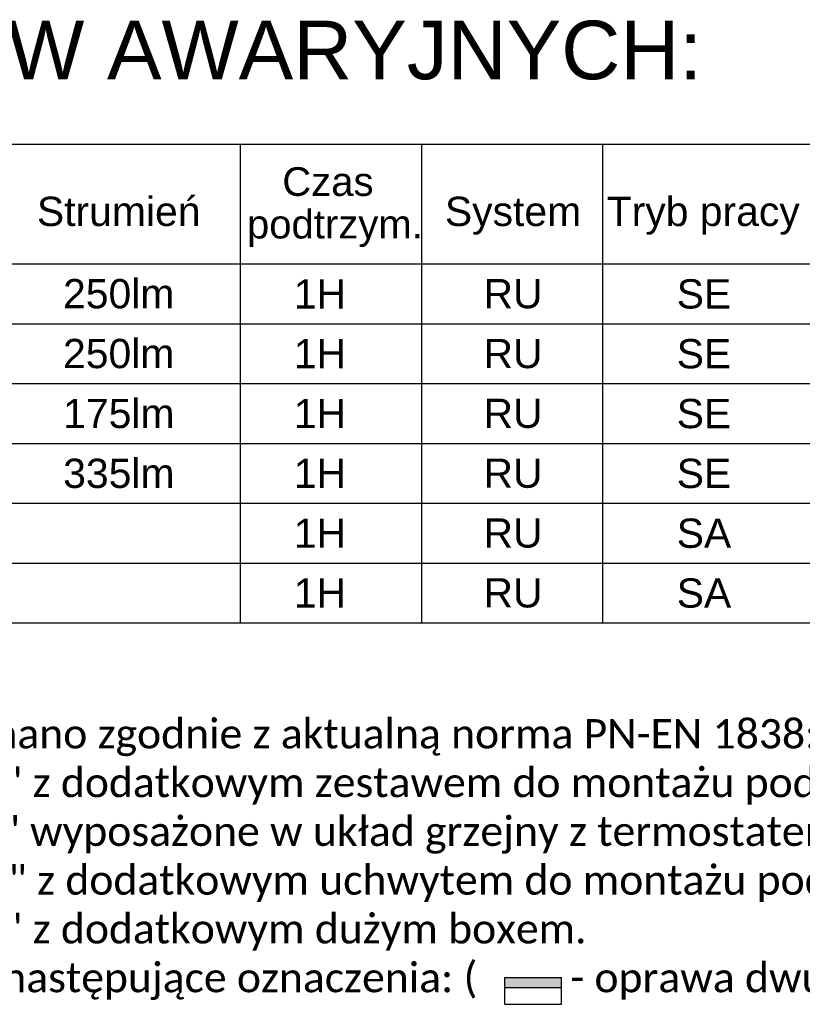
# Model space of a CAD drawing. Header units: millimetres. Extents: x -94648 to 68781, y -29623 to 11990.
# Tile 18 of 181: x -42982 to -42447, y -15428 to -14755. Entities that reach past the tile are written whole.
import ezdxf
from ezdxf.enums import TextEntityAlignment as Align

# ---------------------------------------------------------------- set-up
doc = ezdxf.new("R2010")
doc.units = ezdxf.units.MM
doc.layers.add('AX - OPISY', color=3, linetype='Continuous')
doc.layers.add('AX - OPRAWY KIERUNKOWE', color=1, linetype='Continuous')
doc.styles.add('ARIAL 1.0', font='arial.ttf')
doc.styles.get("Standard").update_dxf_attribs({"font": 'arial.ttf'})

# ---------------------------------------------------------------- blocks, each defined once
blk = doc.blocks.new('Oprawa dwustronna')
at = {"layer": 'AX - OPRAWY KIERUNKOWE'}
blk.add_hatch(color=256, dxfattribs=at).paths.add_polyline_path([(19.44, 2.23), (19.44, 9.15), (-19.44, 9.15), (-19.44, 2.23)])
for p, q in [((-19.44, -9.15), (-19.44, 9.15)), ((19.44, -9.15), (19.44, 9.15)), ((-19.44, -9.15), (19.44, -9.15))]:
    blk.add_line(p, q, dxfattribs=at)
for points in [[(-19.44, 9.15), (19.44, 9.15)], [(-19.44, 2.23), (19.44, 2.23)]]:
    blk.add_lwpolyline(points, dxfattribs=at)

msp = doc.modelspace()

# ---------------------------------------------------------------- linework, layer by layer
at = {"layer": 'AX - OPISY', "color": 251}
for p, q in [((-43433.47321, -14840.12965), (-41450.29808, -14840.12965)), ((-42830.78351, -15167.33535), (-42830.78351, -14840.12965)), ((-42706.96186, -15167.33535), (-42706.96186, -14840.12965)), ((-42583.14021, -15167.33535), (-42583.14021, -14840.12965)), ((-43433.47321, -14921.93107), (-41450.29808, -14921.93107)), ((-43433.47321, -14921.93107), (-41450.29808, -14921.93107)), ((-43433.47321, -14962.83179), (-41450.29808, -14962.83179)), ((-43433.47321, -15003.7325), (-41450.29808, -15003.7325)), ((-43433.47321, -15044.63321), (-41450.29808, -15044.63321)), ((-43433.47321, -15085.53392), (-41450.29808, -15085.53392)), ((-43433.47321, -15126.43463), (-41450.29808, -15126.43463)), ((-43433.47321, -15167.33535), (-41450.29808, -15167.33535))]:
    msp.add_line(p, q, dxfattribs=at)

# ---------------------------------------------------------------- block references
at = {"layer": 'AX - OPRAWY KIERUNKOWE'}
msp.add_blockref('Oprawa dwustronna', (-42630.78849, -15418.90007), dxfattribs=at)

# ---------------------------------------------------------------- texts
at = {"layer": 'AX - OPISY', "color": 7, "style": 'ARIAL 1.0'}
msp.add_text('LEGENDA OPRAW AWARYJNYCH:', height=40, dxfattribs=at).set_placement((-43431.17869, -14795.65428))
at = {"layer": 'AX - OPISY', "color": 3, "style": 'ARIAL 1.0'}
for s, p in [('Czas', (-42802.23047, -14875.39926)), ('podtrzym.', (-42826.36051, -14904.51414))]:
    msp.add_text(s, height=19.6, dxfattribs=at).set_placement(p)
at = {"layer": 'AX - OPISY', "style": 'ARIAL 1.0'}
for s, p in [('Strumień', (-42914.02266, -14885.98072)), ('Tryb pracy', (-42514.52266, -14885.98072)), ('System', (-42644.52266, -14885.98072)), ('250lm', (-42914.02266, -14942.25182)), ('250lm', (-42914.02266, -14983.15254)), ('175lm', (-42913.91666, -15024.14548)), ('335lm', (-42913.91666, -15065.04619))]:
    msp.add_text(s, height=20, dxfattribs=at).set_placement(p, align=Align.MIDDLE_CENTER)
for s, p in [('SE', (-42514.02266, -14942.38143)), ('1H', (-42776.52266, -14942.38143)), ('RU', (-42644.52266, -14942.38143)), ('1H', (-42776.52266, -14983.28214)), ('RU', (-42644.52266, -14983.28214)), ('SE', (-42514.02266, -14983.28214)), ('1H', (-42776.52266, -15024.18285)), ('RU', (-42644.52266, -15024.18285)), ('SE', (-42514.02266, -15024.18285)), ('1H', (-42776.52266, -15065.08357)), ('RU', (-42644.52266, -15065.08357)), ('SE', (-42514.02266, -15065.08357)), ('1H', (-42776.52266, -15105.98428)), ('RU', (-42644.52266, -15105.98428)), ('SA', (-42514.02266, -15105.98428)), ('1H', (-42776.52266, -15146.88499)), ('RU', (-42644.52266, -15146.88499)), ('SA', (-42514.02266, -15146.88499))]:
    msp.add_text(s, height=20, dxfattribs=at).set_placement(p, align=Align.MIDDLE)
at = {"layer": 'AX - OPISY', "insert": (-43415.05438, -15199.76171), "char_height": 20, "width": 2340.2562017, "attachment_point": 1}
msp.add_mtext('{\\fCalibri|b0|i0|c238|p34;UWAGI:\\P1. ^IObliczenia natężenia wykonano zgodnie z aktualną norma PN-EN 1838:2013. \\P2. ^IOprawy z oznaczeniem "+R" z dodatkowym zestawem do montażu podtynkowego.\\P3. ^IOprawy z oznaczeniem "+T" wyposażone w układ grzejny z termostatem HTR-25.\\P4. ^IOprawy z oznaczeniem "+U" z dodatkowym uchwytem do montażu pod kątem 90°.\\P5. ^IOprawy z oznaczeniem "+B" z dodatkowym dużym boxem.\\P6. ^IW  legendzie zastosowano następujące oznaczenia: (         - oprawa dwustronna,        - oprawa jednostronna).}', dxfattribs=at)

doc.saveas('drawing.dxf')
